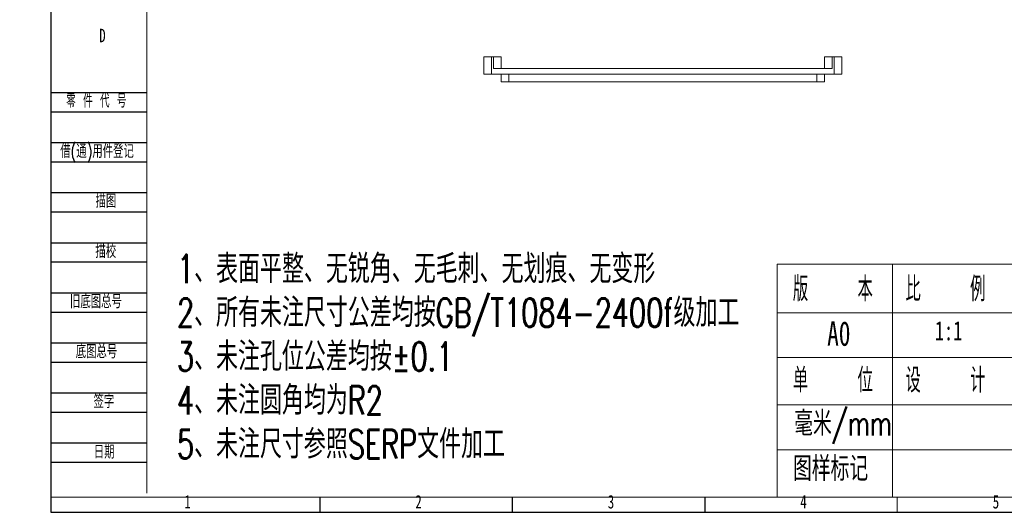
# Model space of a CAD drawing. Header units: millimetres. Extents: x -8 to 1027, y -4 to 297.
# Tile 1 of 15: x -8 to 248, y 0 to 128. Entities that reach past the tile are written whole.
import ezdxf

# ---------------------------------------------------------------- set-up
doc = ezdxf.new("R2010")
doc.units = ezdxf.units.MM
for name, color, linetype in [('10', 7, 'Continuous'), ('5', 7, 'Continuous'), ('9', 7, 'Continuous')]:
    doc.layers.add(name, color=color, linetype=linetype)
doc.styles.add('SLDTEXTSTYLE0', font='TXT', dxfattribs={"width": 0.7})
doc.styles.add('SLDTEXTSTYLE1', font='TXT', dxfattribs={"width": 0.7, "bigfont": 'bigfont'})
doc.styles.add('SLDTEXTSTYLE2', font='TXT', dxfattribs={"width": 0.614286, "bigfont": 'bigfont'})
doc.styles.add('SLDTEXTSTYLE3', font='TXT', dxfattribs={"width": 0.566667, "bigfont": 'bigfont'})
doc.styles.add('SLDTEXTSTYLE4', font='TXT', dxfattribs={"width": 0.629412, "bigfont": 'bigfont'})
doc.dimstyles.new('SLDDIMSTYLE2', dxfattribs={"dimtxt": 5, "dimasz": 4.08, "dimexe": 0, "dimexo": 0.0625, "dimgap": 1.25, "dimtad": 0, "dimtih": 1, "dimtoh": 1, "dimdec": 6, "dimrnd": 1e-09, "dimzin": 12, "dimdsep": 46, "dimtxsty": 'SLDTEXTSTYLE0', "dimblk1": 'NONE', "dimsah": 1, "dimcen": 0, "dimadec": 0, "dimazin": 3, "dimtfac": 1, "dimtmove": 0, "dimatfit": 3, "dimldrblk": 'NONE', "dimfxl": 0, "dimfrac": 2, "dimtolj": 1, "dimtzin": 12, "dimarcsym": 0})

# ---------------------------------------------------------------- blocks, each defined once
blk = doc.blocks.new('SW_NOTE_0')
at = {"layer": '10', "color": 0, "attachment_point": 1, "style": 'SLDTEXTSTYLE1'}
for s, insert, char_height in [('1\\M+18141\\M+1955C\\M+196CA\\M+195BD\\M+190AE\\M+18141\\M+19DD9锐\\M+18A70\\M+18141\\M+19DD9\\M+196D1\\M+18E68\\M+18141\\M+19DD9划\\M+18DAD\\M+18141\\M+19DD9变\\M+18C60', (0, 9.55), 7.40833), ('2\\M+18141\\M+18F8A\\M+1974C\\M+196A2\\M+1928D\\M+18EDA\\M+190A1\\M+18CF6\\M+18DB7\\M+18BCF\\M+188C2GB/T1084-2400f级\\M+189C1\\M+18D48', (0, -1.83), 7.40833), ('3\\M+18141\\M+196A2\\M+1928D\\M+18D45\\M+188CA\\M+18CF6\\M+18DB7\\M+18BCF\\M+188C2\\M+1817D0.1', (0, -13.21), 7.4083), ('4\\M+18141\\M+196A2\\M+1928D圆\\M+18A70\\M+18BCF为R2', (0, -24.58), 7.4083), ('5\\M+18141\\M+196A2\\M+1928D\\M+18EDA\\M+190A1\\M+18E51\\M+18FC6SERP\\M+195B6\\M+18C8F\\M+189C1\\M+18D48', (0, -35.96), 7.4083)]:
    blk.add_mtext(s, dxfattribs=dict(at, insert=insert, char_height=char_height))
blk = doc.blocks.new('SW_SYMBOL_HOLE_SINK')
at = {"layer": '10', "color": 0}
for p, q in [((0, 875), (800, 75)), ((800, 75), (1600, 875))]:
    blk.add_line(p, q, dxfattribs=at)
blk = doc.blocks.new('_D_6')
at = {"layer": '10'}
for p, q in [((203.49, 164.15), (204.51, 162.37)), ((204.51, 162.37), (215.45, 143.42)), ((215.45, 143.42), (272.83, 143.42))]:
    blk.add_line(p, q, dxfattribs=at)
blk.add_solid([(204.51, 162.37), (206.11, 158.59), (206.99, 159.1)], dxfattribs=at)
at = {"layer": '10', "xscale": 0.006445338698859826, "yscale": 0.006445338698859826, "zscale": 0.006445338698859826}
blk.add_blockref('SW_SYMBOL_HOLE_SINK', (217.04, 131.12), dxfattribs=at)
at = {"layer": '10', "char_height": 5, "attachment_point": 1}
for s, insert, style in [('4 x  M2 - 2B \\M+18AAE\\M+19153贯\\M+190FA', (221.44, 149.87), 'SLDTEXTSTYLE4'), ('%%c', (226.68, 143.37), 'SLDTEXTSTYLE0'), ('1.65 \\M+18AAE\\M+19153贯\\M+190FA', (234.44, 143.35), 'SLDTEXTSTYLE1'), ('%%c', (227.56, 136.85), 'SLDTEXTSTYLE0'), ('2.05 X 90\\M+1818B, \\M+18BDF\\M+1925B', (235.31, 136.82), 'SLDTEXTSTYLE1')]:
    blk.add_mtext(s, dxfattribs=dict(at, insert=insert, style=style))
blk = doc.blocks.new('_NONE')

msp = doc.modelspace()

# ---------------------------------------------------------------- linework, layer by layer
at = {"color": 7, "linetype": 'Continuous', "lineweight": 15}
for p, q in [((112.5018677, 113.7385665), (112.5018677, 118.2385665)), ((112.5018677, 118.2385665), (114.5018681, 118.2385665)), ((114.5018681, 118.2385665), (114.5018681, 113.7385665)), ((114.5018681, 118.2385665), (115.0018691, 118.2385665)), ((115.0018691, 115.2385665), (115.0018691, 118.2385665)), ((115.0018691, 118.2385665), (117.0018694, 118.2385665)), ((117.0018694, 118.2385665), (117.0018694, 115.2385665)), ((201.0018683, 115.2385665), (201.0018683, 118.2385665)), ((201.0018683, 118.2385665), (203.0018686, 118.2385665)), ((203.0018686, 118.2385665), (203.0018686, 115.2385665)), ((203.0018686, 118.2385665), (203.5018696, 118.2385665)), ((203.5018696, 113.7385665), (203.5018696, 118.2385665)), ((203.5018696, 118.2385665), (205.5018699, 118.2385665)), ((205.5018699, 118.2385665), (205.5018699, 113.7385665)), ((115.0018691, 115.2385665), (203.0018686, 115.2385665)), ((114.5018681, 113.7385665), (112.5018677, 113.7385665)), ((114.5018681, 113.7385665), (203.5018696, 113.7385665)), ((117.0018694, 111.7385664), (117.0018694, 113.7385665)), ((119.0018697, 113.7385665), (119.0018697, 111.7385664)), ((199.0018679, 111.7385664), (199.0018679, 113.7385665)), ((201.0018683, 113.7385665), (201.0018683, 111.7385664)), ((205.5018699, 113.7385665), (203.5018696, 113.7385665)), ((119.0018697, 111.7385664), (117.0018694, 111.7385664)), ((199.0018679, 111.7385664), (119.0018697, 111.7385664)), ((201.0018683, 111.7385664), (199.0018679, 111.7385664))]:
    msp.add_line(p, q, dxfattribs=at)
at = {"layer": '10', "color": 7}
for p, q in [((0, 109), (25, 109)), ((0, 104), (25, 104)), ((0, 96), (25, 96)), ((0, 91), (25, 91)), ((0, 83), (25, 83)), ((0, 78), (25, 78)), ((0, 70), (25, 70)), ((0, 65), (25, 65)), ((0, 57), (25, 57)), ((0, 52), (25, 52)), ((0, 44), (25, 44)), ((0, 39), (25, 39)), ((0, 31), (25, 31)), ((0, 26), (25, 26)), ((0, 18), (25, 18)), ((0, 13), (25, 13))]:
    msp.add_line(p, q, dxfattribs=at)
at = {"layer": '10', "lineweight": 15}
for p, q in [((188.6785455, 64.4299422), (188.6785455, 3.8961968)), ((188.6785455, 64.4299422), (415, 64.4299422)), ((218.7130609, 64.4299422), (218.7130609, 3.8961968)), ((188.6785455, 51.8098558), (415, 51.8098558)), ((188.6785455, 40.1923342), (415, 40.1923342)), ((188.6785455, 27.931775), (415, 27.931775)), ((188.6785455, 16.2097292), (415, 16.2097292))]:
    msp.add_line(p, q, dxfattribs=at)
at = {"layer": '5', "color": 7, "lineweight": 15}
for p, q in [((25, 292), (25, 5)), ((0, 3.8961968), (415, 3.8961968))]:
    msp.add_line(p, q, dxfattribs=at)
at = {"layer": '5'}
for p, q in [((70, 0), (70, 3.8961968)), ((120, 0), (120, 3.8961968)), ((170, 0), (170, 3.8961968))]:
    msp.add_line(p, q, dxfattribs=at)
at = {"layer": '5', "lineweight": 15}
msp.add_line((219.8705406, 0), (219.8705406, 3.8961968), dxfattribs=at)
at = {"layer": '9', "color": 7}
for p, q in [((0, 297), (0, 0)), ((0, 0), (420, 0))]:
    msp.add_line(p, q, dxfattribs=at)

# ---------------------------------------------------------------- block references
at = {"layer": '10'}
msp.add_blockref('SW_NOTE_0', (32.8050681, 57.3718725), dxfattribs=at)

# ---------------------------------------------------------------- texts
for s, insert, char_height, attachment_point, style in [('D', (13.4296875, 125.5426708), 3.5, 2, 'SLDTEXTSTYLE0'), ('\\M+194C5    \\M+1967B', (192.8072974, 61.1570778), 6.35, 1, 'SLDTEXTSTYLE3'), ('\\M+194E4    \\M+197E1', (222.0613884, 61.1570778), 6.35, 1, 'SLDTEXTSTYLE3'), ('A0', (201.703177, 49.583033), 6.35, 1, 'SLDTEXTSTYLE0'), ('1:1', (229.6667052, 49.633703), 5, 1, 'SLDTEXTSTYLE0'), ('单    \\M+188CA', (192.8190563, 37.4510545), 6.35, 1, 'SLDTEXTSTYLE3'), ('设    计', (222.0613884, 37.4510545), 6.35, 1, 'SLDTEXTSTYLE3'), ('\\M+19F7C\\M+195C4/mm', (193.1295497, 26.2771805), 6.35, 1, 'SLDTEXTSTYLE1'), ('图样标记', (192.8072974, 14.4869713), 6.35, 1, 'SLDTEXTSTYLE1'), ('1', (35.5444444, 4.4864279), 3.5, 2, 'SLDTEXTSTYLE0'), ('2', (95.5444444, 4.4864279), 3.5, 2, 'SLDTEXTSTYLE0'), ('3', (145.5444444, 4.4864279), 3.5, 2, 'SLDTEXTSTYLE0'), ('4', (195.5444444, 4.4864279), 3.5, 2, 'SLDTEXTSTYLE0'), ('5', (245.5444444, 4.4864279), 3.5, 2, 'SLDTEXTSTYLE0')]:
    msp.add_mtext(s, dxfattribs=dict(at, insert=insert, char_height=char_height, attachment_point=attachment_point, style=style))
at = {"layer": '10', "color": 7, "char_height": 3.5}
for s, insert, attachment_point, style in [('\\M+197EB \\M+18C8F \\M+191E3 \\M+18D86', (4.0231243, 108.594753), 1, 'SLDTEXTSTYLE2'), ('\\M+18ED8(\\M+192CA)\\M+19770\\M+18C8F\\M+1936F记', (2.473749, 95.4991764), 1, 'SLDTEXTSTYLE1'), ('\\M+19560图', (14.3302084, 82.5525317), 2, 'SLDTEXTSTYLE1'), ('\\M+19560\\M+18D5A', (14.2976996, 69.5170574), 2, 'SLDTEXTSTYLE1'), ('\\M+18B8C\\M+192EA图总\\M+18D86', (4.9999997, 56.4875164), 1, 'SLDTEXTSTYLE1'), ('\\M+192EA图总\\M+18D86', (6.4999999, 43.4863381), 1, 'SLDTEXTSTYLE1'), ('签\\M+18E9A', (13.8038671, 30.5369014), 2, 'SLDTEXTSTYLE1'), ('\\M+193FA\\M+18AFA', (13.8810374, 17.4367573), 2, 'SLDTEXTSTYLE1')]:
    msp.add_mtext(s, dxfattribs=dict(at, insert=insert, attachment_point=attachment_point, style=style))

# ---------------------------------------------------------------- dimensions: what is measured, and where the dimension line sits
at = {"layer": '10'}
dim = msp.add_diameter_dim_2p(p1=(203.4894629, 164.1504391), p2=(204.5142747, 162.3749783), text='4 x  M2 - 2B 完全贯穿\\P%%c 1.65 完全贯穿\\P{\\fGDT;w}%%c 2.05 X 90°, 近端', dimstyle='SLDDIMSTYLE2', override={"dimpost": '<>'}, dxfattribs=at)
dim.commit()
dim.dimension.update_dxf_attribs({"geometry": '_D_6', "text_midpoint": (244.9372722, 139.9940033), "dimtype": 163})

doc.saveas('drawing.dxf')
